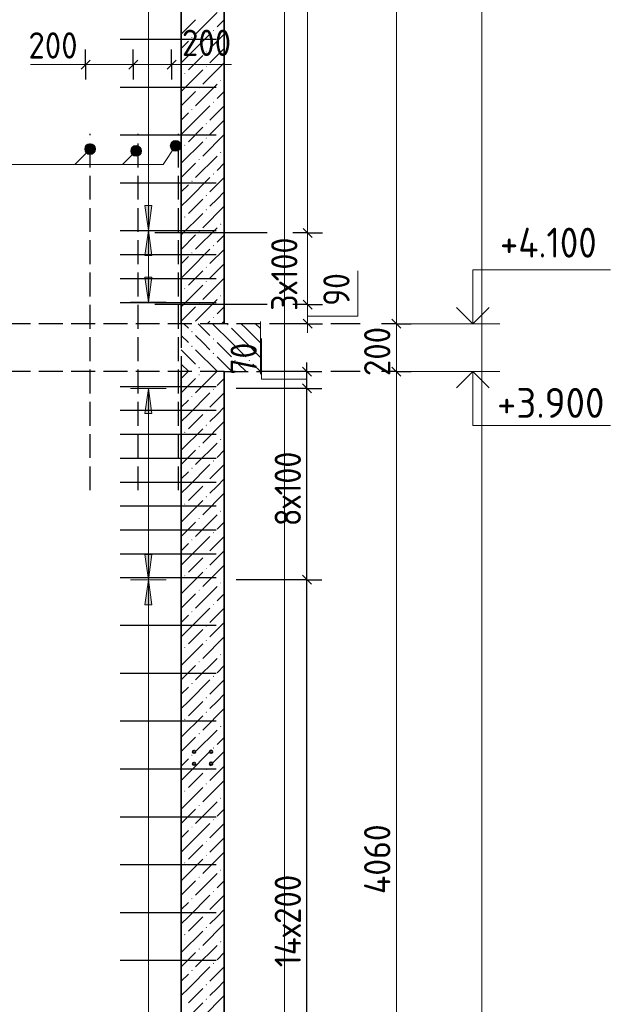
# Model space of a CAD drawing. Header units: millimetres. Extents: x 0 to 21000, y -5 to 14855.
# Tile 24 of 31: x 9567 to 12050, y 6640 to 10756. Entities that reach past the tile are written whole.
import ezdxf

# ---------------------------------------------------------------- set-up
doc = ezdxf.new("R2010")
doc.units = ezdxf.units.MM
doc.linetypes.add('______2', pattern=[135, 100, -35])
for name, color, linetype, lineweight in [('Standard', 7, 'Continuous', 25), ('Общий02', 7, 'Continuous', 18), ('Позиционная метка линия выноска', 7, 'Continuous', 13), ('Размерная линия_ общее', 7, 'Continuous', 13), ('Стена обрамление Г-обр.', 7, 'Continuous', 25), ('Стена Хомут', 7, 'Continuous', 25)]:
    doc.layers.add(name, color=color, linetype=linetype, lineweight=lineweight)
doc.layers.add('ЖБ Перекрытие верхний уровень', color=7, linetype='Continuous', lineweight=25, true_color=0xe0e0ff)
doc.layers.add('ЖБ Стена верхний уровень', color=7, linetype='Continuous', lineweight=25, true_color=0x006e00)
doc.layers.add('Размерная выноска', color=7, linetype='Continuous')
doc.styles.add('ISOCPEUR', font='txt')

msp = doc.modelspace()

# ---------------------------------------------------------------- hatches: boundary and pattern name
at = {"layer": 'ЖБ Перекрытие верхний уровень', "linetype": 'Continuous', "lineweight": 18, "transparency": 33554687}
for points in [[(10434.6, 9481.3), (10437.8, 9484.6), (10441.1, 9481.3), (10437.8, 9478.1)], [(10284.6, 9451.3), (10287.8, 9454.6), (10291.1, 9451.3), (10287.8, 9448.1)], [(10284.6, 9391.3), (10287.8, 9394.6), (10291.1, 9391.3), (10287.8, 9388.1)], [(10374.6, 9421.3), (10377.8, 9424.6), (10381.1, 9421.3), (10377.8, 9418.1)], [(10374.6, 9361.3), (10377.8, 9364.6), (10381.1, 9361.3), (10377.8, 9358.1)], [(10314.6, 9301.3), (10317.8, 9304.6), (10321.1, 9301.3), (10317.8, 9298.1)], [(10464.6, 9331.3), (10467.8, 9334.6), (10471.1, 9331.3), (10467.8, 9328.1)], [(10524.6, 9331.3), (10527.8, 9334.6), (10531.1, 9331.3), (10527.8, 9328.1)]]:
    msp.add_hatch(color=7, dxfattribs=at).paths.add_polyline_path(points, flags=16)
at = {"layer": 'ЖБ Стена верхний уровень', "linetype": 'Continuous', "lineweight": 18, "transparency": 33554687}
for points in [[(10375.3, 10711.3), (10377.8, 10713.8), (10380.3, 10711.3), (10377.8, 10708.8)], [(10285.3, 10681.3), (10287.8, 10683.8), (10290.3, 10681.3), (10287.8, 10678.8)], [(10345.3, 10621.3), (10347.8, 10623.8), (10350.3, 10621.3), (10347.8, 10618.8)], [(10345.3, 10561.3), (10347.8, 10563.8), (10350.3, 10561.3), (10347.8, 10558.8)], [(10255.3, 10531.3), (10257.8, 10533.8), (10260.3, 10531.3), (10257.8, 10528.8)], [(10405.3, 10501.3), (10407.8, 10503.8), (10410.3, 10501.3), (10407.8, 10498.8)], [(10315.3, 10471.3), (10317.8, 10473.8), (10320.3, 10471.3), (10317.8, 10468.8)], [(10285.3, 10381.3), (10287.8, 10383.8), (10290.3, 10381.3), (10287.8, 10378.8)], [(10375.3, 10411.3), (10377.8, 10413.8), (10380.3, 10411.3), (10377.8, 10408.8)], [(10345.3, 10321.3), (10347.8, 10323.8), (10350.3, 10321.3), (10347.8, 10318.8)], [(10345.3, 10261.3), (10347.8, 10263.8), (10350.3, 10261.3), (10347.8, 10258.8)], [(10255.3, 10231.3), (10257.8, 10233.8), (10260.3, 10231.3), (10257.8, 10228.8)], [(10315.3, 10171.3), (10317.8, 10173.8), (10320.3, 10171.3), (10317.8, 10168.8)], [(10405.3, 10201.3), (10407.8, 10203.8), (10410.3, 10201.3), (10407.8, 10198.8)], [(10375.3, 10111.3), (10377.8, 10113.8), (10380.3, 10111.3), (10377.8, 10108.8)], [(10285.3, 10081.3), (10287.8, 10083.8), (10290.3, 10081.3), (10287.8, 10078.8)], [(10345.3, 10021.3), (10347.8, 10023.8), (10350.3, 10021.3), (10347.8, 10018.8)], [(10345.3, 9961.3), (10347.8, 9963.8), (10350.3, 9961.3), (10347.8, 9958.8)], [(10255.3, 9931.3), (10257.8, 9933.8), (10260.3, 9931.3), (10257.8, 9928.8)], [(10405.3, 9901.3), (10407.8, 9903.8), (10410.3, 9901.3), (10407.8, 9898.8)], [(10315.3, 9871.3), (10317.8, 9873.8), (10320.3, 9871.3), (10317.8, 9868.8)], [(10375.3, 9811.3), (10377.8, 9813.8), (10380.3, 9811.3), (10377.8, 9808.8)], [(10285.3, 9781.3), (10287.8, 9783.8), (10290.3, 9781.3), (10287.8, 9778.8)], [(10345.3, 9721.3), (10347.8, 9723.8), (10350.3, 9721.3), (10347.8, 9718.8)], [(10255.3, 9631.3), (10257.8, 9633.8), (10260.3, 9631.3), (10257.8, 9628.8)], [(10345.3, 9661.3), (10347.8, 9663.8), (10350.3, 9661.3), (10347.8, 9658.8)], [(10405.3, 9601.3), (10407.8, 9603.8), (10410.3, 9601.3), (10407.8, 9598.8)], [(10315.3, 9571.3), (10317.8, 9573.8), (10320.3, 9571.3), (10317.8, 9568.8)], [(10375.3, 9511.3), (10377.8, 9513.8), (10380.3, 9511.3), (10377.8, 9508.8)], [(10315.3, 9271.3), (10317.8, 9273.8), (10320.3, 9271.3), (10317.8, 9268.8)], [(10285.3, 9181.3), (10287.8, 9183.8), (10290.3, 9181.3), (10287.8, 9178.8)], [(10375.3, 9211.3), (10377.8, 9213.8), (10380.3, 9211.3), (10377.8, 9208.8)], [(10345.3, 9121.3), (10347.8, 9123.8), (10350.3, 9121.3), (10347.8, 9118.8)], [(10345.3, 9061.3), (10347.8, 9063.8), (10350.3, 9061.3), (10347.8, 9058.8)], [(10255.3, 9031.3), (10257.8, 9033.8), (10260.3, 9031.3), (10257.8, 9028.8)], [(10315.3, 8971.3), (10317.8, 8973.8), (10320.3, 8971.3), (10317.8, 8968.8)], [(10405.3, 9001.3), (10407.8, 9003.8), (10410.3, 9001.3), (10407.8, 8998.8)], [(10375.3, 8911.3), (10377.8, 8913.8), (10380.3, 8911.3), (10377.8, 8908.8)], [(10285.3, 8881.3), (10287.8, 8883.8), (10290.3, 8881.3), (10287.8, 8878.8)], [(10345.3, 8821.3), (10347.8, 8823.8), (10350.3, 8821.3), (10347.8, 8818.8)], [(10255.3, 8731.3), (10257.8, 8733.8), (10260.3, 8731.3), (10257.8, 8728.8)], [(10345.3, 8761.3), (10347.8, 8763.8), (10350.3, 8761.3), (10347.8, 8758.8)], [(10405.3, 8701.3), (10407.8, 8703.8), (10410.3, 8701.3), (10407.8, 8698.8)], [(10315.3, 8671.3), (10317.8, 8673.8), (10320.3, 8671.3), (10317.8, 8668.8)], [(10375.3, 8611.3), (10377.8, 8613.8), (10380.3, 8611.3), (10377.8, 8608.8)], [(10285.3, 8581.3), (10287.8, 8583.8), (10290.3, 8581.3), (10287.8, 8578.8)], [(10345.3, 8521.3), (10347.8, 8523.8), (10350.3, 8521.3), (10347.8, 8518.8)], [(10345.3, 8461.3), (10347.8, 8463.8), (10350.3, 8461.3), (10347.8, 8458.8)], [(10255.3, 8431.3), (10257.8, 8433.8), (10260.3, 8431.3), (10257.8, 8428.8)], [(10405.3, 8401.3), (10407.8, 8403.8), (10410.3, 8401.3), (10407.8, 8398.8)], [(10315.3, 8371.3), (10317.8, 8373.8), (10320.3, 8371.3), (10317.8, 8368.8)], [(10285.3, 8281.3), (10287.8, 8283.8), (10290.3, 8281.3), (10287.8, 8278.8)], [(10375.3, 8311.3), (10377.8, 8313.8), (10380.3, 8311.3), (10377.8, 8308.8)], [(10345.3, 8221.3), (10347.8, 8223.8), (10350.3, 8221.3), (10347.8, 8218.8)], [(10345.3, 8161.3), (10347.8, 8163.8), (10350.3, 8161.3), (10347.8, 8158.8)], [(10255.3, 8131.3), (10257.8, 8133.8), (10260.3, 8131.3), (10257.8, 8128.8)], [(10315.3, 8071.3), (10317.8, 8073.8), (10320.3, 8071.3), (10317.8, 8068.8)], [(10405.3, 8101.3), (10407.8, 8103.8), (10410.3, 8101.3), (10407.8, 8098.8)], [(10375.3, 8011.3), (10377.8, 8013.8), (10380.3, 8011.3), (10377.8, 8008.8)], [(10285.3, 7981.3), (10287.8, 7983.8), (10290.3, 7981.3), (10287.8, 7978.8)], [(10345.3, 7921.3), (10347.8, 7923.8), (10350.3, 7921.3), (10347.8, 7918.8)], [(10345.3, 7861.3), (10347.8, 7863.8), (10350.3, 7861.3), (10347.8, 7858.8)], [(10255.3, 7831.3), (10257.8, 7833.8), (10260.3, 7831.3), (10257.8, 7828.8)], [(10405.3, 7801.3), (10407.8, 7803.8), (10410.3, 7801.3), (10407.8, 7798.8)], [(10315.3, 7771.3), (10317.8, 7773.8), (10320.3, 7771.3), (10317.8, 7768.8)], [(10375.3, 7711.3), (10377.8, 7713.8), (10380.3, 7711.3), (10377.8, 7708.8)], [(10285.3, 7681.3), (10287.8, 7683.8), (10290.3, 7681.3), (10287.8, 7678.8)], [(10345.3, 7621.3), (10347.8, 7623.8), (10350.3, 7621.3), (10347.8, 7618.8)], [(10255.3, 7531.3), (10257.8, 7533.8), (10260.3, 7531.3), (10257.8, 7528.8)], [(10345.3, 7561.3), (10347.8, 7563.8), (10350.3, 7561.3), (10347.8, 7558.8)], [(10405.3, 7501.3), (10407.8, 7503.8), (10410.3, 7501.3), (10407.8, 7498.8)], [(10315.3, 7471.3), (10317.8, 7473.8), (10320.3, 7471.3), (10317.8, 7468.8)], [(10375.3, 7411.3), (10377.8, 7413.8), (10380.3, 7411.3), (10377.8, 7408.8)], [(10285.3, 7381.3), (10287.8, 7383.8), (10290.3, 7381.3), (10287.8, 7378.8)], [(10345.3, 7321.3), (10347.8, 7323.8), (10350.3, 7321.3), (10347.8, 7318.8)], [(10345.3, 7261.3), (10347.8, 7263.8), (10350.3, 7261.3), (10347.8, 7258.8)], [(10255.3, 7231.3), (10257.8, 7233.8), (10260.3, 7231.3), (10257.8, 7228.8)], [(10405.3, 7201.3), (10407.8, 7203.8), (10410.3, 7201.3), (10407.8, 7198.8)], [(10315.3, 7171.3), (10317.8, 7173.8), (10320.3, 7171.3), (10317.8, 7168.8)], [(10285.3, 7081.3), (10287.8, 7083.8), (10290.3, 7081.3), (10287.8, 7078.8)], [(10375.3, 7111.3), (10377.8, 7113.8), (10380.3, 7111.3), (10377.8, 7108.8)], [(10345.3, 7021.3), (10347.8, 7023.8), (10350.3, 7021.3), (10347.8, 7018.8)], [(10345.3, 6961.3), (10347.8, 6963.8), (10350.3, 6961.3), (10347.8, 6958.8)], [(10255.3, 6931.3), (10257.8, 6933.8), (10260.3, 6931.3), (10257.8, 6928.8)], [(10405.3, 6901.3), (10407.8, 6903.8), (10410.3, 6901.3), (10407.8, 6898.8)], [(10315.3, 6871.3), (10317.8, 6873.8), (10320.3, 6871.3), (10317.8, 6868.8)], [(10375.3, 6811.3), (10377.8, 6813.8), (10380.3, 6811.3), (10377.8, 6808.8)], [(10285.3, 6781.3), (10287.8, 6783.8), (10290.3, 6781.3), (10287.8, 6778.8)], [(10345.3, 6721.3), (10347.8, 6723.8), (10350.3, 6721.3), (10347.8, 6718.8)], [(10345.3, 6661.3), (10347.8, 6663.8), (10350.3, 6661.3), (10347.8, 6658.8)]]:
    msp.add_hatch(color=7, dxfattribs=at).paths.add_polyline_path(points, flags=16)
at = {"layer": 'Общий02', "linetype": 'Continuous', "lineweight": 13, "transparency": 33554687}
for points in [[(10120.6, 9980), (10105.6, 9875), (10090.6, 9980)], [(10120.6, 9680), (10105.6, 9575), (10090.6, 9680)], [(10120.6, 8520), (10105.6, 8415), (10090.6, 8520)]]:
    msp.add_hatch(color=7, dxfattribs=at).paths.add_polyline_path(points, flags=16)
for points in [[(10120.6, 9770), (10105.6, 9875), (10090.6, 9770)], [(10120.6, 9110), (10105.6, 9215), (10090.6, 9110)], [(10120.6, 8310), (10105.6, 8415), (10090.6, 8310)]]:
    msp.add_hatch(color=7, dxfattribs=at).paths.add_polyline_path(points)
at = {"layer": 'Позиционная метка линия выноска', "linetype": 'Continuous', "lineweight": 13, "transparency": 33554687}
for points in [[(10209.8, 10249.1), (10239.8, 10238.8), (10221.1, 10251.3)], [(10221.1, 10251.3), (10239.8, 10238.8), (10232.2, 10247.6)], [(9840, 10221), (9877.5, 10199.4), (9845.7, 10231.2)], [(9840, 10209.5), (9867.4, 10193.6), (9840, 10221)], [(9840, 10221), (9867.4, 10193.6), (9877.5, 10199.4)], [(9855.9, 10193.6), (9840, 10209.5), (9845.7, 10199.4)], [(9840, 10209.5), (9855.9, 10193.6), (9867.4, 10193.6)], [(9845.7, 10231.2), (9883.3, 10209.5), (9855.9, 10236.9)], [(9845.7, 10231.2), (9877.5, 10199.4), (9883.3, 10209.5)], [(9855.9, 10236.9), (9883.3, 10209.5), (9883.3, 10221)], [(9855.9, 10236.9), (9883.3, 10221), (9867.4, 10236.9)], [(9867.4, 10236.9), (9883.3, 10221), (9877.5, 10231.2)], [(10032.4, 10213.4), (10069.9, 10191.7), (10038.1, 10223.6)], [(10032.4, 10201.9), (10059.7, 10186), (10032.4, 10213.4)], [(10032.4, 10213.4), (10059.7, 10186), (10069.9, 10191.7)], [(10038.1, 10223.6), (10075.6, 10201.9), (10048.3, 10229.3)], [(10038.1, 10223.6), (10069.9, 10191.7), (10075.6, 10201.9)], [(10048.3, 10229.3), (10075.6, 10201.9), (10075.6, 10213.4)], [(10048.3, 10229.3), (10075.6, 10213.4), (10059.7, 10229.3)], [(10059.7, 10229.3), (10075.6, 10213.4), (10069.9, 10223.6)], [(10197.3, 10230.4), (10238.3, 10216.4), (10201, 10241.5)], [(10199.5, 10219.2), (10229.4, 10208.8), (10197.3, 10230.4)], [(10197.3, 10230.4), (10229.4, 10208.8), (10238.3, 10216.4)], [(10218.2, 10206.6), (10199.5, 10219.2), (10207.1, 10210.3)], [(10199.5, 10219.2), (10218.2, 10206.6), (10229.4, 10208.8)], [(10201, 10241.5), (10242, 10227.5), (10209.8, 10249.1)], [(10201, 10241.5), (10238.3, 10216.4), (10242, 10227.5)], [(10209.8, 10249.1), (10242, 10227.5), (10239.8, 10238.8)], [(10048.3, 10186), (10032.4, 10201.9), (10038.1, 10191.7)], [(10032.4, 10201.9), (10048.3, 10186), (10059.7, 10186)]]:
    msp.add_hatch(color=7, dxfattribs=at).paths.add_polyline_path(points)

# ---------------------------------------------------------------- linework, layer by layer
at = {"layer": 'Standard', "color": 7, "linetype": 'Continuous', "lineweight": 13, "transparency": 33554687}
for p, q in [((11500, 14855), (11500, 0)), ((11575.6, 9485), (11200.6, 9485)), ((11575.6, 9285), (11200.6, 9285))]:
    msp.add_line(p, q, dxfattribs=at)
at = {"layer": 'Standard', "color": 251, "linetype": 'Continuous', "lineweight": -3, "true_color": 0x656565, "transparency": 33554687}
for p, q in [((9842.6, 10568.6), (9842.6, 10631.1)), ((10042.6, 10568.6), (10042.6, 10631.1)), ((10202.6, 10568.6), (10202.6, 10631.1)), ((9842.6, 10568.6), (9842.6, 10506.1)), ((10042.6, 10568.6), (10042.6, 10506.1)), ((10202.6, 10568.6), (10202.6, 10506.1)), ((10602.7, 9865), (10132.1, 9865)), ((10771.7, 9865), (10709.2, 9865)), ((10771.7, 9865), (10745.7, 9865)), ((10771.7, 9865), (10834.2, 9865)), ((10602.7, 9565), (10132.1, 9565)), ((10771.7, 9565), (10709.2, 9565)), ((10771.7, 9565), (10745.7, 9565)), ((10771.7, 9565), (10834.2, 9565)), ((10771.7, 9485), (10612.1, 9485)), ((10771.7, 9485), (10709.2, 9485)), ((10771.7, 9485), (10834.2, 9485)), ((10768.7, 9285), (10575.5, 9285)), ((10768.7, 9285), (10706.2, 9285)), ((10768.7, 9285), (10831.2, 9285)), ((10768.7, 9215), (10706.2, 9215)), ((10768.7, 9215), (10831.2, 9215)), ((10768.7, 8415), (10706.2, 8415)), ((10768.7, 8415), (10831.2, 8415))]:
    msp.add_line(p, q, dxfattribs=at)
at = {"layer": 'Standard', "color": 251, "linetype": 'Continuous', "lineweight": 25, "true_color": 0x656565, "transparency": 33554687}
for p, q in [((9861.4, 10587.4), (9823.9, 10549.9)), ((10061.4, 10587.4), (10023.9, 10549.9)), ((10221.4, 10587.4), (10183.9, 10549.9)), ((10790.5, 9846.3), (10753, 9883.8)), ((10790.5, 9546.3), (10753, 9583.8)), ((10790.5, 9466.3), (10753, 9503.8)), ((10787.4, 9266.3), (10749.9, 9303.8)), ((10787.4, 9196.3), (10749.9, 9233.8)), ((10787.4, 8396.3), (10749.9, 8433.8))]:
    msp.add_line(p, q, dxfattribs=at)
at = {"layer": 'Standard', "color": 251, "linetype": 'Continuous', "lineweight": 13, "true_color": 0x656565, "transparency": 33554687}
for p, q in [((9842.6, 10568.6), (9612.6, 10568.6)), ((9842.6, 10568.6), (9805.1, 10568.6)), ((10042.6, 10568.6), (9842.6, 10568.6)), ((10202.6, 10568.6), (10042.6, 10568.6)), ((10202.6, 10568.6), (10452.6, 10568.6)), ((10202.6, 10568.6), (10240.1, 10568.6)), ((10771.7, 9565), (10771.7, 9865)), ((10981.7, 9516.7), (10981.7, 9706.7)), ((10981.7, 9516.7), (10981.7, 9706.7)), ((10771.7, 9516.7), (10981.7, 9516.7)), ((10771.7, 9516.7), (10981.7, 9516.7)), ((10771.7, 9485), (10771.7, 9447.5)), ((10578.7, 9254), (10578.7, 9424)), ((10768.7, 9254), (10578.7, 9254))]:
    msp.add_line(p, q, dxfattribs=at)
at = {"layer": 'Standard', "color": 7, "linetype": 'Continuous', "lineweight": -3, "transparency": 33554687}
for p, q in [((10768.7, 9285), (10768.7, 9322.5)), ((10768.7, 9215), (10768.7, 9285)), ((10768.7, 8415), (10768.7, 9215))]:
    msp.add_line(p, q, dxfattribs=at)
at = {"layer": 'Standard', "color": 254, "linetype": 'Continuous', "lineweight": 13, "true_color": 0xc4c4ff, "transparency": 33554687}
msp.add_lwpolyline([(7934.6, 1785), (10674.6, 1785), (10674.6, 13785), (7934.6, 13785), (7934.6, 1785)], dxfattribs=at)
at = {"layer": 'Standard', "color": 251, "linetype": 'Continuous', "lineweight": 13, "true_color": 0x656565, "transparency": 33554687}
for points in [[(10771.7, 9865), (10771.7, 10917.8), (10771.7, 10917.8), (10771.7, 12730.4), (10771.7, 12730.4), (10771.7, 13209.8)], [(10771.7, 9485), (10771.7, 9487.7), (10771.7, 9487.7), (10771.7, 9565)]]:
    msp.add_lwpolyline(points, dxfattribs=at)
at = {"layer": 'Standard', "color": 7, "linetype": 'Continuous', "lineweight": 13, "transparency": 33554687}
for points in [[(11463.1, 9485), (11463.1, 9710), (12038.7, 9710)], [(11463.1, 9285), (11463.1, 9060), (12038.7, 9060)]]:
    msp.add_lwpolyline(points, dxfattribs=at)
at = {"layer": 'Standard', "color": 7, "linetype": 'Continuous', "lineweight": 35, "transparency": 33554687}
for points in [[(11395, 9553.1), (11463.1, 9485), (11531.2, 9553.1)], [(11395, 9217), (11463.1, 9285), (11531.2, 9217)]]:
    msp.add_lwpolyline(points, dxfattribs=at)
at = {"layer": 'Standard', "color": 251, "linetype": 'Continuous', "lineweight": -3, "true_color": 0x656565, "transparency": 33554687}
for points in [[(10768.7, 9215), (10579.6, 9215), (10579.6, 9215), (10472.1, 9215)], [(10768.7, 8415), (10657.7, 8415), (10657.7, 8415), (10472.1, 8415)]]:
    msp.add_lwpolyline(points, dxfattribs=at)
at = {"layer": 'Standard', "color": 7, "linetype": 'Continuous', "lineweight": -3, "transparency": 33554687}
msp.add_lwpolyline([(10768.7, 5615), (10768.7, 6596.6), (10768.7, 6596.6), (10768.7, 7127.4), (10768.7, 7127.4), (10768.7, 8264), (10768.7, 8264), (10768.7, 8415)], dxfattribs=at)
at = {"layer": 'ЖБ Перекрытие верхний уровень', "color": 7, "linetype": '______2', "lineweight": 25, "transparency": 33554687}
for p, q in [((9862.6, 8789), (9862.6, 10279)), ((10062.6, 8789), (10062.6, 10279)), ((10231.6, 8789), (10231.6, 10279)), ((10422.6, 9485), (8312.6, 9485)), ((10242.6, 9485), (10242.6, 9285)), ((10574.6, 9485), (10422.6, 9485)), ((10422.6, 9285), (8312.6, 9285)), ((10422.6, 9285), (10574.6, 9285))]:
    msp.add_line(p, q, dxfattribs=at)
at = {"layer": 'ЖБ Перекрытие верхний уровень', "color": 9, "linetype": 'Continuous', "lineweight": 18, "true_color": 0xc7c7c7, "transparency": 33554687}
for p, q in [((10254.1, 9485), (10272.8, 9466.3)), ((10314.1, 9485), (10362.8, 9436.3)), ((10452.8, 9406.3), (10374.1, 9485)), ((10512.8, 9466.3), (10494.1, 9485)), ((10554.1, 9485), (10572.8, 9466.3)), ((10242.6, 9436.5), (10272.8, 9406.3)), ((10332.8, 9406.3), (10302.8, 9436.3)), ((10452.8, 9466.3), (10512.8, 9406.3)), ((10512.8, 9466.3), (10572.8, 9406.3)), ((10362.8, 9376.3), (10332.8, 9406.3)), ((10392.8, 9406.3), (10452.8, 9346.3)), ((10452.8, 9406.3), (10512.8, 9346.3)), ((10512.8, 9406.3), (10574.6, 9344.6)), ((10242.6, 9376.5), (10302.8, 9316.3)), ((10302.8, 9376.3), (10392.8, 9286.3)), ((10392.8, 9346.3), (10454.1, 9285)), ((10242.8, 9316.3), (10274.1, 9285)), ((10512.8, 9286.3), (10482.8, 9316.3)), ((10542.8, 9316.3), (10574.1, 9285)), ((10332.8, 9286.3), (10334.1, 9285)), ((10514.1, 9285), (10512.8, 9286.3))]:
    msp.add_line(p, q, dxfattribs=at)
at = {"layer": 'ЖБ Стена верхний уровень', "color": 7, "linetype": 'Continuous', "lineweight": 35, "transparency": 33554687}
for p, q in [((10242.6, 13485), (10242.6, 9485)), ((10422.6, 9485), (10422.6, 13485)), ((10242.6, 9285), (10242.6, 5225)), ((10422.6, 5225), (10422.6, 9285))]:
    msp.add_line(p, q, dxfattribs=at)
at = {"layer": 'ЖБ Стена верхний уровень', "color": 251, "linetype": 'Continuous', "lineweight": 18, "true_color": 0x494949, "transparency": 33554687}
for p, q in [((10392.8, 10786.3), (10302.8, 10696.3)), ((10242.6, 10696.2), (10302.8, 10756.3)), ((10422.6, 10756.1), (10392.8, 10726.3)), ((10272.8, 10666.3), (10242.6, 10636.2)), ((10272.8, 10606.3), (10362.8, 10696.3)), ((10422.6, 10696.1), (10362.8, 10636.3)), ((10392.8, 10606.3), (10422.6, 10636.2)), ((10272.8, 10606.3), (10242.6, 10576.2)), ((10332.8, 10606.3), (10272.8, 10546.3)), ((10362.8, 10576.3), (10392.8, 10606.3)), ((10332.8, 10546.3), (10242.8, 10456.3)), ((10422.6, 10576.1), (10332.8, 10486.3)), ((10242.6, 10516.1), (10242.8, 10516.3)), ((10242.6, 10396.2), (10302.8, 10456.3)), ((10392.8, 10486.3), (10302.8, 10396.3)), ((10422.6, 10456.1), (10392.8, 10426.3)), ((10272.8, 10306.3), (10362.8, 10396.3)), ((10422.6, 10396.1), (10362.8, 10336.3)), ((10272.8, 10366.3), (10242.6, 10336.2)), ((10392.8, 10306.3), (10422.6, 10336.2)), ((10272.8, 10306.3), (10242.6, 10276.2)), ((10332.8, 10306.3), (10272.8, 10246.3)), ((10362.8, 10276.3), (10392.8, 10306.3)), ((10422.6, 10276.1), (10332.8, 10186.3)), ((10242.6, 10216.1), (10242.8, 10216.3)), ((10332.8, 10246.3), (10242.8, 10156.3)), ((10392.8, 10186.3), (10302.8, 10096.3)), ((10242.6, 10096.2), (10302.8, 10156.3)), ((10422.6, 10156.1), (10392.8, 10126.3)), ((10272.8, 10006.3), (10362.8, 10096.3)), ((10422.6, 10096.1), (10362.8, 10036.3)), ((10272.8, 10066.3), (10242.6, 10036.2)), ((10272.8, 10006.3), (10242.6, 9976.2)), ((10332.8, 10006.3), (10272.8, 9946.3)), ((10362.8, 9976.3), (10392.8, 10006.3)), ((10392.8, 10006.3), (10422.6, 10036.2)), ((10422.6, 9976.1), (10332.8, 9886.3)), ((10332.8, 9946.3), (10242.8, 9856.3)), ((10242.6, 9916.1), (10242.8, 9916.3)), ((10392.8, 9886.3), (10302.8, 9796.3)), ((10242.6, 9796.2), (10302.8, 9856.3)), ((10422.6, 9856.1), (10392.8, 9826.3)), ((10272.8, 9766.3), (10242.6, 9736.2)), ((10272.8, 9706.3), (10362.8, 9796.3)), ((10422.6, 9796.1), (10362.8, 9736.3)), ((10392.8, 9706.3), (10422.6, 9736.2)), ((10272.8, 9706.3), (10242.6, 9676.2)), ((10332.8, 9706.3), (10272.8, 9646.3)), ((10422.6, 9676.1), (10332.8, 9586.3)), ((10362.8, 9676.3), (10392.8, 9706.3)), ((10332.8, 9646.3), (10242.8, 9556.3)), ((10242.6, 9616.1), (10242.8, 9616.3)), ((10242.6, 9496.2), (10302.8, 9556.3)), ((10392.8, 9586.3), (10302.8, 9496.3)), ((10422.6, 9556.1), (10392.8, 9526.3)), ((10351.5, 9485), (10362.8, 9496.3)), ((10422.6, 9496.1), (10411.5, 9485)), ((10271.5, 9285), (10242.8, 9256.3)), ((10391.5, 9285), (10302.8, 9196.3)), ((10242.6, 9196.2), (10302.8, 9256.3)), ((10422.6, 9256.1), (10392.8, 9226.3)), ((10272.8, 9106.3), (10362.8, 9196.3)), ((10422.6, 9196.2), (10362.8, 9136.3)), ((10272.8, 9166.3), (10242.6, 9136.2)), ((10272.8, 9106.3), (10242.6, 9076.2)), ((10332.8, 9106.3), (10272.8, 9046.3)), ((10362.8, 9076.3), (10392.8, 9106.3)), ((10392.8, 9106.3), (10422.6, 9136.2)), ((10422.6, 9076.2), (10332.8, 8986.3)), ((10242.6, 9016.1), (10242.8, 9016.3)), ((10332.8, 9046.3), (10242.8, 8956.3)), ((10392.8, 8986.3), (10302.8, 8896.3)), ((10242.6, 8896.2), (10302.8, 8956.3)), ((10422.6, 8956.1), (10392.8, 8926.3)), ((10272.8, 8806.3), (10362.8, 8896.3)), ((10422.6, 8896.2), (10362.8, 8836.3)), ((10272.8, 8866.3), (10242.6, 8836.2)), ((10392.8, 8806.3), (10422.6, 8836.2)), ((10272.8, 8806.3), (10242.6, 8776.2)), ((10332.8, 8806.3), (10272.8, 8746.3)), ((10422.6, 8776.2), (10332.8, 8686.3)), ((10362.8, 8776.3), (10392.8, 8806.3)), ((10332.8, 8746.3), (10242.8, 8656.3)), ((10242.6, 8716.1), (10242.8, 8716.3)), ((10392.8, 8686.3), (10302.8, 8596.3)), ((10242.6, 8596.2), (10302.8, 8656.3)), ((10422.6, 8656.1), (10392.8, 8626.3)), ((10272.8, 8566.3), (10242.6, 8536.2)), ((10272.8, 8506.3), (10362.8, 8596.3)), ((10422.6, 8596.2), (10362.8, 8536.3)), ((10392.8, 8506.3), (10422.6, 8536.2)), ((10272.8, 8506.3), (10242.6, 8476.2)), ((10332.8, 8506.3), (10272.8, 8446.3)), ((10362.8, 8476.3), (10392.8, 8506.3)), ((10332.8, 8446.3), (10242.8, 8356.3)), ((10422.6, 8476.2), (10332.8, 8386.3)), ((10242.6, 8416.1), (10242.8, 8416.3)), ((10242.6, 8296.2), (10302.8, 8356.3)), ((10392.8, 8386.3), (10302.8, 8296.3)), ((10422.6, 8356.1), (10392.8, 8326.3)), ((10272.8, 8206.3), (10362.8, 8296.3)), ((10422.6, 8296.2), (10362.8, 8236.3)), ((10272.8, 8266.3), (10242.6, 8236.2)), ((10392.8, 8206.3), (10422.6, 8236.2)), ((10272.8, 8206.3), (10242.6, 8176.2)), ((10332.8, 8206.3), (10272.8, 8146.3)), ((10362.8, 8176.3), (10392.8, 8206.3)), ((10422.6, 8176.2), (10332.8, 8086.3)), ((10242.6, 8116.1), (10242.8, 8116.3)), ((10332.8, 8146.3), (10242.8, 8056.3)), ((10392.8, 8086.3), (10302.8, 7996.3)), ((10242.6, 7996.2), (10302.8, 8056.3)), ((10422.6, 8056.1), (10392.8, 8026.3)), ((10272.8, 7906.3), (10362.8, 7996.3)), ((10422.6, 7996.2), (10362.8, 7936.3)), ((10272.8, 7966.3), (10242.6, 7936.2)), ((10272.8, 7906.3), (10242.6, 7876.2)), ((10332.8, 7906.3), (10272.8, 7846.3)), ((10362.8, 7876.3), (10392.8, 7906.3)), ((10392.8, 7906.3), (10422.6, 7936.2)), ((10422.6, 7876.2), (10332.8, 7786.3)), ((10332.8, 7846.3), (10242.8, 7756.3)), ((10242.6, 7816.1), (10242.8, 7816.3)), ((10392.8, 7786.3), (10302.8, 7696.3)), ((10242.6, 7696.2), (10302.8, 7756.3)), ((10422.6, 7756.1), (10392.8, 7726.3)), ((10272.8, 7666.3), (10242.6, 7636.2)), ((10272.8, 7606.3), (10362.8, 7696.3)), ((10422.6, 7696.2), (10362.8, 7636.3)), ((10392.8, 7606.3), (10422.6, 7636.1)), ((10272.8, 7606.3), (10242.6, 7576.2)), ((10332.8, 7606.3), (10272.8, 7546.3)), ((10422.6, 7576.2), (10332.8, 7486.3)), ((10362.8, 7576.3), (10392.8, 7606.3)), ((10332.8, 7546.3), (10242.8, 7456.3)), ((10242.6, 7516.1), (10242.8, 7516.3)), ((10242.6, 7396.2), (10302.8, 7456.3)), ((10392.8, 7486.3), (10302.8, 7396.3)), ((10422.6, 7456.1), (10392.8, 7426.3)), ((10272.8, 7306.3), (10362.8, 7396.3)), ((10422.6, 7396.2), (10362.8, 7336.3)), ((10272.8, 7366.3), (10242.6, 7336.2)), ((10392.8, 7306.3), (10422.6, 7336.1)), ((10272.8, 7306.3), (10242.6, 7276.2)), ((10332.8, 7306.3), (10272.8, 7246.3)), ((10362.8, 7276.3), (10392.8, 7306.3)), ((10332.8, 7246.3), (10242.8, 7156.3)), ((10422.6, 7276.2), (10332.8, 7186.3)), ((10242.6, 7216.1), (10242.8, 7216.3)), ((10392.8, 7186.3), (10302.8, 7096.3)), ((10242.6, 7096.2), (10302.8, 7156.3)), ((10422.6, 7156.1), (10392.8, 7126.3)), ((10272.8, 7006.3), (10362.8, 7096.3)), ((10422.6, 7096.2), (10362.8, 7036.3)), ((10272.8, 7066.3), (10242.6, 7036.2)), ((10272.8, 7006.3), (10242.6, 6976.2)), ((10332.8, 7006.3), (10272.8, 6946.3)), ((10362.8, 6976.3), (10392.8, 7006.3)), ((10392.8, 7006.3), (10422.6, 7036.1)), ((10422.6, 6976.2), (10332.8, 6886.3)), ((10242.6, 6916.1), (10242.8, 6916.3)), ((10332.8, 6946.3), (10242.8, 6856.3)), ((10392.8, 6886.3), (10302.8, 6796.3)), ((10242.6, 6796.2), (10302.8, 6856.3)), ((10422.6, 6856.1), (10392.8, 6826.3)), ((10272.8, 6706.3), (10362.8, 6796.3)), ((10422.6, 6796.2), (10362.8, 6736.3)), ((10272.8, 6766.3), (10242.6, 6736.2)), ((10392.8, 6706.3), (10422.6, 6736.1)), ((10272.8, 6706.3), (10242.6, 6676.2)), ((10332.8, 6706.3), (10272.8, 6646.3)), ((10422.6, 6676.2), (10332.8, 6586.3)), ((10362.8, 6676.3), (10392.8, 6706.3)), ((10332.8, 6646.3), (10242.8, 6556.3))]:
    msp.add_line(p, q, dxfattribs=at)
at = {"layer": 'Общий02', "color": 251, "linetype": 'Continuous', "lineweight": 13, "true_color": 0x494949, "transparency": 33554687}
for p, q in [((10105.6, 9875), (10105.6, 13233.8)), ((10105.6, 9875), (10090.6, 9980)), ((10090.6, 9980), (10120.6, 9980)), ((10105.6, 9980), (10105.6, 9987.5)), ((10120.6, 9980), (10105.6, 9875)), ((10180.6, 9875), (10030.6, 9875)), ((10105.6, 9875), (10090.6, 9770)), ((10105.6, 9575), (10105.6, 9875)), ((10105.6, 9875), (10105.6, 9875)), ((10105.6, 9875), (10105.6, 9875)), ((10105.6, 9875), (10105.6, 9875)), ((10120.6, 9770), (10105.6, 9875)), ((10105.6, 9875), (10105.6, 9875)), ((10105.6, 9875), (10105.6, 9875)), ((10105.6, 9875), (10105.6, 9875)), ((10090.6, 9770), (10120.6, 9770)), ((10105.6, 9770), (10105.6, 9762.5)), ((10105.6, 9575), (10090.6, 9680)), ((10090.6, 9680), (10120.6, 9680)), ((10105.6, 9680), (10105.6, 9687.5)), ((10120.6, 9680), (10105.6, 9575)), ((10180.6, 9575), (10030.6, 9575)), ((10105.6, 9575), (10105.6, 9575)), ((10105.6, 9575), (10105.6, 9575)), ((10105.6, 9575), (10105.6, 9575)), ((10180.6, 9215), (10030.6, 9215)), ((10105.6, 9215), (10090.6, 9110)), ((10105.6, 8415), (10105.6, 9215)), ((10105.6, 9215), (10105.6, 9215)), ((10105.6, 9215), (10105.6, 9215)), ((10105.6, 9215), (10105.6, 9215)), ((10120.6, 9110), (10105.6, 9215)), ((10090.6, 9110), (10120.6, 9110)), ((10105.6, 9110), (10105.6, 9102.5)), ((10105.6, 8520), (10105.6, 8527.5)), ((10105.6, 8415), (10090.6, 8520)), ((10090.6, 8520), (10120.6, 8520)), ((10120.6, 8520), (10105.6, 8415)), ((10180.6, 8415), (10030.6, 8415)), ((10105.6, 8415), (10090.6, 8310)), ((10105.6, 5615), (10105.6, 8415)), ((10105.6, 8415), (10105.6, 8415)), ((10105.6, 8415), (10105.6, 8415)), ((10105.6, 8415), (10105.6, 8415)), ((10120.6, 8310), (10105.6, 8415)), ((10105.6, 8415), (10105.6, 8415)), ((10105.6, 8415), (10105.6, 8415)), ((10105.6, 8415), (10105.6, 8415)), ((10090.6, 8310), (10120.6, 8310)), ((10105.6, 8310), (10105.6, 8302.5))]:
    msp.add_line(p, q, dxfattribs=at)
at = {"layer": 'Позиционная метка линия выноска', "color": 7, "linetype": 'Continuous', "lineweight": 13, "transparency": 33554687}
for p, q in [((9845.7, 10231.2), (9845.7, 10231.2)), ((9877.5, 10231.2), (9877.5, 10231.2)), ((10038.1, 10223.6), (10038.1, 10223.6)), ((10069.9, 10223.6), (10069.9, 10223.6)), ((10201, 10241.5), (10201, 10241.5)), ((10207.1, 10210.3), (10207.1, 10210.3)), ((10232.2, 10247.6), (10232.2, 10247.6)), ((10238.3, 10216.4), (10238.3, 10216.4)), ((9845.7, 10199.4), (9845.7, 10199.4)), ((9877.5, 10199.4), (9877.5, 10199.4)), ((10038.1, 10191.7), (10038.1, 10191.7)), ((10069.9, 10191.7), (10069.9, 10191.7))]:
    msp.add_line(p, q, dxfattribs=at)
for points in [[(8807.4, 10151.1), (9797.4, 10151.1), (9861.6, 10215.3)], [(9967.4, 10151.1), (10167.4, 10151.1), (10219.6, 10229)], [(9791.4, 10151.1), (9997.4, 10151.1), (10054, 10207.6)]]:
    msp.add_lwpolyline(points, dxfattribs=at)
for centre in [(10219.6, 10229), (9861.6, 10215.3), (10054, 10207.6)]:
    msp.add_circle(centre, 22.5, dxfattribs=at)
at = {"layer": 'Размерная выноска', "color": 7, "linetype": 'Continuous', "lineweight": 13, "transparency": 33554687}
msp.add_line((10574.6, 9495), (10574.6, 9275), dxfattribs=at)
at = {"layer": 'Размерная линия_ общее', "color": 7, "linetype": 'Continuous', "lineweight": 13, "transparency": 33554687}
for p, q in [((11142.8, 9485), (11142.8, 13485)), ((11142.8, 9285), (11142.8, 9485)), ((11142.8, 5225), (11142.8, 9285))]:
    msp.add_line(p, q, dxfattribs=at)
at = {"layer": 'Размерная линия_ общее', "color": 253, "linetype": 'Continuous', "lineweight": -3, "true_color": 0xa0a0a0, "transparency": 33554687}
for p, q in [((10991.3, 9485), (10868.7, 9485)), ((11142.8, 9485), (11080.3, 9485)), ((11142.8, 9485), (11205.3, 9485)), ((10991.3, 9285), (10868.7, 9285)), ((11142.8, 9285), (11080.3, 9285)), ((11142.8, 9285), (11205.3, 9285))]:
    msp.add_line(p, q, dxfattribs=at)
at = {"layer": 'Размерная линия_ общее', "color": 7, "linetype": 'Continuous', "lineweight": 25, "transparency": 33554687}
for p, q in [((11161.6, 9466.3), (11124.1, 9503.8)), ((11161.6, 9266.3), (11124.1, 9303.8))]:
    msp.add_line(p, q, dxfattribs=at)
at = {"layer": 'Размерная линия_ общее', "color": 253, "linetype": 'Continuous', "lineweight": -3, "true_color": 0xa0a0a0, "transparency": 33554687}
for points in [[(11142.8, 9485), (11134.3, 9485), (11134.3, 9485), (11134.3, 9485), (11134.3, 9485)], [(11142.8, 9285), (11134.3, 9285), (11134.3, 9285), (11134.3, 9285), (11134.3, 9285)]]:
    msp.add_lwpolyline(points, dxfattribs=at)
at = {"layer": 'Стена обрамление Г-обр.', "color": 7, "linetype": 'Continuous', "lineweight": 35, "transparency": 33554687}
for centre in [(10296.8, 7695.3), (10367.6, 7696), (10296.8, 7645.3), (10367.6, 7646)]:
    msp.add_circle(centre, 6, dxfattribs=at)
at = {"layer": 'Стена Хомут', "color": 36, "linetype": 'Continuous', "lineweight": 25, "true_color": 0x6e3c1e, "transparency": 33554687}
for p, q in [((10388.6, 10673.3), (9987.9, 10673.3)), ((10388.6, 10473.3), (9987.9, 10473.3)), ((10388.6, 10273.3), (9987.9, 10273.3)), ((10388.6, 10073.3), (9987.9, 10073.3)), ((10388.6, 9873), (9987.9, 9873)), ((10388.6, 9773), (9987.9, 9773)), ((10388.6, 9673), (9987.9, 9673)), ((10388.6, 9573), (9987.9, 9573)), ((10388.6, 9222), (9987.9, 9222)), ((10388.6, 9122), (9987.9, 9122)), ((10388.6, 9022), (9987.9, 9022)), ((10388.6, 8922), (9987.9, 8922)), ((10388.6, 8822), (9987.9, 8822)), ((10388.6, 8722), (9987.9, 8722)), ((10388.6, 8722), (9987.9, 8722)), ((10388.6, 8622), (9987.9, 8622)), ((10388.6, 8622), (9987.9, 8622)), ((10388.6, 8522), (9987.9, 8522)), ((10388.6, 8522), (9987.9, 8522)), ((10388.6, 8423), (9987.9, 8423)), ((10388.6, 8223), (9987.9, 8223)), ((10388.6, 8023), (9987.9, 8023)), ((10388.6, 7823), (9987.9, 7823)), ((10388.6, 7623), (9987.9, 7623)), ((10388.6, 7423), (9987.9, 7423)), ((10388.6, 7223), (9987.9, 7223)), ((10388.6, 7023), (9987.9, 7023)), ((10388.6, 6823), (9987.9, 6823))]:
    msp.add_line(p, q, dxfattribs=at)

# ---------------------------------------------------------------- texts
at = {"layer": 'Standard', "color": 251, "linetype": 'Continuous', "lineweight": 25, "true_color": 0x656565, "transparency": 33554687, "char_height": 110, "width": 280.998, "attachment_point": 7, "style": 'ISOCPEUR'}
for insert in [(9603.9, 10593.6), (10246, 10604.5)]:
    msp.add_mtext('\\W0.91;200', dxfattribs=dict(at, insert=insert))
at = {"layer": 'Standard', "color": 251, "linetype": 'Continuous', "lineweight": 25, "true_color": 0x656565, "transparency": 33554687, "char_height": 110, "attachment_point": 7, "rotation": 90, "style": 'ISOCPEUR'}
for s, insert, width in [('\\W0.89;3х100', (10729.2, 9539), 411.774), ('\\W0.87;90', (10947.2, 9560.5), 201.97), ('\\W0.87;70', (10559.1, 9272.9), 201.962), ('\\W0.89;8х100', (10743.7, 8639), 411.777), ('\\W0.91;14х200', (10743.7, 6795), 500.793)]:
    msp.add_mtext(s, dxfattribs=dict(at, insert=insert, width=width))
at = {"layer": 'Standard', "color": 7, "linetype": 'Continuous', "lineweight": 25, "transparency": 33554687, "char_height": 125, "attachment_point": 7, "style": 'ISOCPEUR'}
for s, insert, width in [('\\W0.90;+4.100', (11576.2, 9761.6), 518.567), ('\\W0.95;+3.900', (11563.7, 9091.7), 533.929)]:
    msp.add_mtext(s, dxfattribs=dict(at, insert=insert, width=width))
at = {"layer": 'Размерная линия_ общее', "color": 7, "linetype": 'Continuous', "lineweight": 25, "transparency": 33554687, "char_height": 110, "attachment_point": 7, "rotation": 90, "style": 'ISOCPEUR'}
for s, insert, width in [('\\W0.91;200', (11117.8, 9266.3), 280.998), ('\\W0.93;4060', (11117.8, 7101), 370.193)]:
    msp.add_mtext(s, dxfattribs=dict(at, insert=insert, width=width))

doc.saveas('drawing.dxf')
